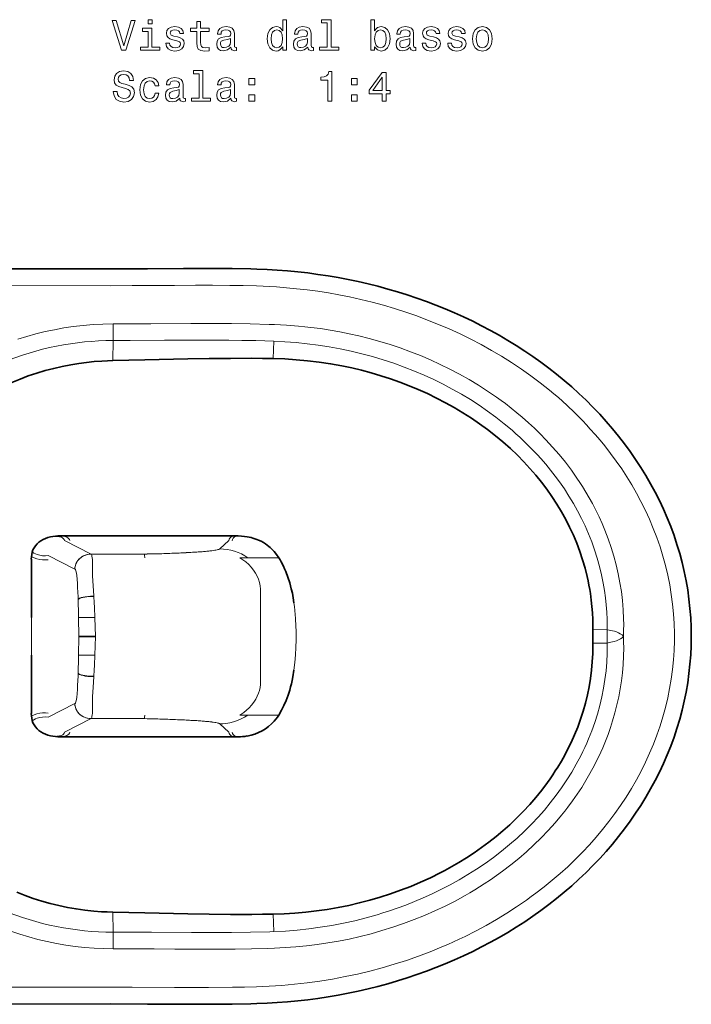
# Model space of a CAD drawing. Extents: x 45 to 330, y 27 to 283.
# Tile 3 of 4: x 251 to 330, y 27 to 143. Entities that reach past the tile are written whole.
import ezdxf

# ---------------------------------------------------------------- set-up
doc = ezdxf.new("R2010")
doc.units = 0

msp = doc.modelspace()

# ---------------------------------------------------------------- linework, layer by layer
at = {"color": 7, "lineweight": 35}
for p, q in [((261.61, 113.74), (236.61, 113.77)), ((236.61, 26.56), (261.61, 26.59))]:
    msp.add_line(p, q, dxfattribs=at)
at = {"color": 7, "lineweight": 13}
for p, q in [((236.61, 111.77), (261.6, 111.74)), ((261.6, 28.59), (236.61, 28.56))]:
    msp.add_line(p, q, dxfattribs=at)
at = {"color": 7, "lineweight": 13, "ltscale": 0.04924}
for p, q in [((261.86, 107.21), (261.86, 105.24)), ((261.86, 33.13), (261.86, 35.1))]:
    msp.add_line(p, q, dxfattribs=at)
at = {"color": 7, "lineweight": 13, "ltscale": 0.059376}
for p, q in [((261.85, 102.86), (261.86, 105.24)), ((261.86, 35.1), (261.85, 37.47))]:
    msp.add_line(p, q, dxfattribs=at)
at = {"color": 7, "lineweight": 13, "ltscale": 0.051598}
for p, q in [((280.84, 103.1), (280.91, 105.17)), ((280.84, 37.23), (280.91, 35.16))]:
    msp.add_line(p, q, dxfattribs=at)
at = {"color": 7, "lineweight": 35, "ltscale": 0.003119}
msp.add_line((255.33, 82.07), (255.45, 82.07), dxfattribs=at)
at = {"color": 7, "lineweight": 35, "ltscale": 0.001618}
for p, q in [((255.45, 82.07), (255.52, 82.08)), ((255.52, 58.26), (255.45, 58.26))]:
    msp.add_line(p, q, dxfattribs=at)
at = {"color": 7, "lineweight": 13, "ltscale": 0.088761}
for p, q in [((256.12, 81.52), (259.29, 79.92)), ((256.12, 58.81), (259.29, 60.41))]:
    msp.add_line(p, q, dxfattribs=at)
at = {"color": 7, "lineweight": 13, "ltscale": 0.036728}
for p, q in [((274.51, 80.53), (275.59, 81.52)), ((274.51, 59.8), (275.59, 58.81))]:
    msp.add_line(p, q, dxfattribs=at)
at = {"color": 7, "lineweight": 13, "ltscale": 0.088908}
for p, q in [((257.34, 78.14), (254.17, 79.75)), ((257.34, 62.19), (254.17, 60.58))]:
    msp.add_line(p, q, dxfattribs=at)
at = {"color": 7, "lineweight": 13, "ltscale": 0.156763}
for p, q in [((265.57, 79.92), (259.29, 79.92)), ((265.57, 60.41), (259.29, 60.41))]:
    msp.add_line(p, q, dxfattribs=at)
at = {"color": 7, "lineweight": 13, "ltscale": 0.008106}
for p, q in [((265.57, 79.92), (265.89, 79.93)), ((265.57, 60.41), (265.89, 60.4))]:
    msp.add_line(p, q, dxfattribs=at)
at = {"color": 7, "lineweight": 13, "ltscale": 0.023894}
msp.add_line((277.85, 79.49), (276.89, 79.49), dxfattribs=at)
at = {"color": 7, "lineweight": 13, "ltscale": 0.054136}
for p, q in [((280.01, 79.49), (277.85, 79.49)), ((277.85, 60.84), (280.01, 60.84))]:
    msp.add_line(p, q, dxfattribs=at)
at = {"color": 7, "lineweight": 13, "ltscale": 0.037215}
for p, q in [((280.01, 79.49), (281.5, 79.49)), ((280.01, 60.84), (281.5, 60.84))]:
    msp.add_line(p, q, dxfattribs=at)
at = {"color": 7, "lineweight": 35, "ltscale": 0.095933}
msp.add_line((252.19, 79.31), (252.19, 75.47), dxfattribs=at)
at = {"color": 7, "lineweight": 13, "ltscale": 0.000140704}
for p, q in [((257.35, 78.14), (257.34, 78.14)), ((257.35, 62.19), (257.34, 62.19))]:
    msp.add_line(p, q, dxfattribs=at)
at = {"color": 7, "lineweight": 35, "ltscale": 0.076959}
for p, q in [((252.19, 75.47), (252.19, 72.39)), ((252.19, 64.86), (252.19, 67.94))]:
    msp.add_line(p, q, dxfattribs=at)
at = {"color": 7, "lineweight": 13, "ltscale": 0.001324}
for p, q in [((259.57, 74.96), (259.57, 74.9)), ((259.57, 65.37), (259.57, 65.43))]:
    msp.add_line(p, q, dxfattribs=at)
at = {"color": 7, "lineweight": 13, "ltscale": 0.075105}
msp.add_line((279.36, 75.4), (279.36, 72.39), dxfattribs=at)
at = {"color": 7, "lineweight": 13, "ltscale": 0.055625}
for p, q in [((252.19, 70.17), (252.19, 72.39)), ((279.36, 72.39), (279.36, 70.17)), ((252.19, 70.17), (252.19, 67.94)), ((279.36, 70.17), (279.36, 67.94))]:
    msp.add_line(p, q, dxfattribs=at)
at = {"color": 7, "lineweight": 13, "ltscale": 0.048691}
for p, q in [((257.76, 72.39), (259.71, 72.39)), ((257.76, 67.94), (259.71, 67.94))]:
    msp.add_line(p, q, dxfattribs=at)
at = {"color": 7, "lineweight": 13, "ltscale": 0.055629}
for p in [(257.76, 72.39), (257.76, 67.94)]:
    msp.add_line(p, (257.79, 70.17), dxfattribs=at)
at = {"color": 7, "lineweight": 13, "ltscale": 0.055649}
for q in [(259.71, 72.39), (259.71, 67.94)]:
    msp.add_line((259.77, 70.17), q, dxfattribs=at)
at = {"color": 7, "lineweight": 35, "ltscale": 0.049652}
msp.add_line((259.77, 70.17), (257.79, 70.17), dxfattribs=at)
at = {"color": 7, "lineweight": 13, "ltscale": 0.042856}
for p, q in [((318.72, 70.97), (320.43, 70.96)), ((318.72, 69.36), (320.43, 69.37))]:
    msp.add_line(p, q, dxfattribs=at)
at = {"color": 7, "lineweight": 13, "ltscale": 0.075103}
msp.add_line((279.36, 67.94), (279.36, 64.94), dxfattribs=at)
at = {"color": 7, "lineweight": 35, "ltscale": 0.095934}
msp.add_line((252.19, 61.03), (252.19, 64.86), dxfattribs=at)
at = {"color": 7, "lineweight": 13, "ltscale": 0.02389}
msp.add_line((276.89, 60.84), (277.85, 60.84), dxfattribs=at)
at = {"color": 7, "lineweight": 35, "ltscale": 0.242097}
msp.add_line((265.2, 58.26), (255.52, 58.26), dxfattribs=at)
at = {"color": 7, "lineweight": 35, "ltscale": 0.276979}
msp.add_line((276.28, 58.26), (265.2, 58.26), dxfattribs=at)
at = {"color": 7, "lineweight": 35, "ltscale": 0.010283}
msp.add_line((276.69, 58.26), (276.28, 58.26), dxfattribs=at)
at = {"color": 7, "lineweight": 35, "ltscale": 6.99506e-06}
msp.add_line((277.76, 58.35), (277.76, 58.35), dxfattribs=at)
at = {"color": 7, "lineweight": 13}
for points in [[(264.01, 143.17), (263.13, 140.19), (262.23, 143.17), (261.75, 143.17), (262.88, 139.66), (263.39, 139.66), (264.49, 143.17)], [(266.5, 143.28), (266.03, 143.28), (266.03, 142.78), (266.5, 142.78)], [(269.49, 141.24), (269.06, 141.34), (268.74, 141.46), (268.64, 141.69), (268.67, 141.86), (268.77, 141.98), (268.94, 142.06), (269.19, 142.09), (269.43, 142.06), (269.61, 141.97), (269.73, 141.83), (269.78, 141.65), (270.22, 141.65), (270.22, 141.66), (270.14, 141.99), (269.94, 142.24), (269.61, 142.41), (269.19, 142.47), (268.76, 142.41), (268.45, 142.24), (268.25, 141.99), (268.19, 141.68), (268.24, 141.38), (268.38, 141.16), (268.61, 141.01), (268.95, 140.91), (269.44, 140.79), (269.74, 140.66), (269.83, 140.56), (269.86, 140.41), (269.81, 140.22), (269.69, 140.08), (269.49, 139.99), (269.23, 139.96), (268.95, 139.99), (268.75, 140.1), (268.61, 140.27), (268.56, 140.5), (268.13, 140.5), (268.2, 140.1), (268.41, 139.81), (268.74, 139.63), (269.19, 139.57), (269.66, 139.63), (270.01, 139.81), (270.22, 140.09), (270.3, 140.46), (270.24, 140.78), (270.09, 140.99), (269.83, 141.13)], [(271.79, 141.9), (271.79, 140.54), (271.82, 140.11), (271.96, 139.8), (272.25, 139.63), (272.73, 139.57), (273.25, 139.59), (273.25, 139.97), (272.87, 139.94), (272.52, 139.98), (272.33, 140.11), (272.25, 140.32), (272.24, 140.62), (272.24, 141.9), (273.25, 141.9), (273.25, 142.28), (272.24, 142.28), (272.24, 143.07), (271.79, 143.07), (271.79, 142.28), (271.03, 142.28), (271.03, 141.9)], [(275.84, 140.02), (275.84, 140), (275.87, 139.83), (275.94, 139.71), (276.26, 139.61), (276.51, 139.65), (276.51, 139.99), (276.4, 139.98), (276.26, 140.05), (276.24, 140.25), (276.24, 141.65), (276.17, 142.01), (276, 142.26), (275.69, 142.41), (275.26, 142.47), (274.83, 142.41), (274.52, 142.23), (274.32, 141.97), (274.26, 141.61), (274.26, 141.58), (274.66, 141.58), (274.69, 141.8), (274.8, 141.95), (274.98, 142.04), (275.24, 142.07), (275.49, 142.05), (275.67, 141.97), (275.77, 141.84), (275.81, 141.66), (275.79, 141.45), (275.71, 141.34), (275.5, 141.29), (275.13, 141.25), (274.69, 141.16), (274.38, 141), (274.2, 140.75), (274.15, 140.37), (274.2, 140.04), (274.35, 139.79), (274.61, 139.64), (274.95, 139.58), (275.42, 139.69)], [(281.97, 140.08), (281.97, 139.66), (282.41, 139.66), (282.41, 143.28), (281.97, 143.28), (281.97, 141.96), (281.64, 142.34), (281.43, 142.43), (281.19, 142.47), (280.76, 142.37), (280.43, 142.08), (280.21, 141.63), (280.14, 141.02), (280.21, 140.41), (280.43, 139.95), (280.76, 139.66), (281.19, 139.57), (281.43, 139.6), (281.64, 139.69)], [(284.95, 140.02), (284.95, 140), (284.98, 139.83), (285.05, 139.71), (285.37, 139.61), (285.62, 139.65), (285.62, 139.99), (285.51, 139.98), (285.37, 140.05), (285.34, 140.25), (285.34, 141.65), (285.28, 142.01), (285.11, 142.26), (284.8, 142.41), (284.36, 142.47), (283.94, 142.41), (283.63, 142.23), (283.43, 141.97), (283.37, 141.61), (283.37, 141.58), (283.76, 141.58), (283.8, 141.8), (283.91, 141.95), (284.09, 142.04), (284.35, 142.07), (284.6, 142.05), (284.77, 141.97), (284.88, 141.84), (284.91, 141.66), (284.89, 141.45), (284.81, 141.34), (284.61, 141.29), (284.23, 141.25), (283.8, 141.16), (283.49, 141), (283.31, 140.75), (283.26, 140.37), (283.31, 140.04), (283.46, 139.79), (283.71, 139.64), (284.06, 139.58), (284.53, 139.69)], [(287.26, 142.91), (287.26, 140.04), (286.35, 140.04), (286.35, 139.66), (288.61, 139.66), (288.61, 140.04), (287.7, 140.04), (287.7, 143.28), (286.56, 143.28), (286.56, 142.91)], [(292.87, 140.08), (293.2, 139.69), (293.64, 139.57), (294.07, 139.66), (294.41, 139.95), (294.62, 140.41), (294.7, 141.02), (294.62, 141.63), (294.4, 142.08), (294.07, 142.37), (293.64, 142.47), (293.2, 142.34), (293.02, 142.17), (292.87, 141.96), (292.87, 143.28), (292.42, 143.28), (292.42, 139.66), (292.87, 139.66)], [(297.09, 140.02), (297.09, 140), (297.12, 139.83), (297.19, 139.71), (297.51, 139.61), (297.76, 139.65), (297.76, 139.99), (297.65, 139.98), (297.51, 140.05), (297.49, 140.25), (297.49, 141.65), (297.43, 142.01), (297.25, 142.26), (296.94, 142.41), (296.51, 142.47), (296.09, 142.41), (295.77, 142.23), (295.58, 141.97), (295.51, 141.61), (295.51, 141.58), (295.91, 141.58), (295.94, 141.8), (296.06, 141.95), (296.24, 142.04), (296.49, 142.07), (296.74, 142.05), (296.92, 141.97), (297.02, 141.84), (297.06, 141.66), (297.04, 141.45), (296.96, 141.34), (296.76, 141.29), (296.38, 141.25), (295.94, 141.16), (295.64, 141), (295.45, 140.75), (295.4, 140.37), (295.45, 140.04), (295.61, 139.79), (295.86, 139.64), (296.21, 139.58), (296.68, 139.69)], [(299.85, 141.24), (299.42, 141.34), (299.1, 141.46), (299, 141.69), (299.03, 141.86), (299.13, 141.98), (299.3, 142.06), (299.55, 142.09), (299.79, 142.06), (299.97, 141.97), (300.09, 141.83), (300.15, 141.65), (300.58, 141.65), (300.58, 141.66), (300.5, 141.99), (300.3, 142.24), (299.97, 142.41), (299.55, 142.47), (299.12, 142.41), (298.81, 142.24), (298.61, 141.99), (298.55, 141.68), (298.6, 141.38), (298.74, 141.16), (298.97, 141.01), (299.31, 140.91), (299.8, 140.79), (300.1, 140.66), (300.19, 140.56), (300.22, 140.41), (300.17, 140.22), (300.05, 140.08), (299.85, 139.99), (299.59, 139.96), (299.31, 139.99), (299.11, 140.1), (298.98, 140.27), (298.92, 140.5), (298.49, 140.5), (298.56, 140.1), (298.77, 139.81), (299.1, 139.63), (299.55, 139.57), (300.02, 139.63), (300.37, 139.81), (300.58, 140.09), (300.66, 140.46), (300.6, 140.78), (300.45, 140.99), (300.19, 141.13)], [(302.88, 141.24), (302.45, 141.34), (302.14, 141.46), (302.03, 141.69), (302.06, 141.86), (302.17, 141.98), (302.34, 142.06), (302.59, 142.09), (302.82, 142.06), (303.01, 141.97), (303.13, 141.83), (303.18, 141.65), (303.61, 141.65), (303.61, 141.66), (303.54, 141.99), (303.33, 142.24), (303.01, 142.41), (302.59, 142.47), (302.16, 142.41), (301.84, 142.24), (301.65, 141.99), (301.59, 141.68), (301.63, 141.38), (301.77, 141.16), (302.01, 141.01), (302.34, 140.91), (302.84, 140.79), (303.14, 140.66), (303.22, 140.56), (303.25, 140.41), (303.21, 140.22), (303.09, 140.08), (302.89, 139.99), (302.63, 139.96), (302.35, 139.99), (302.15, 140.1), (302.01, 140.27), (301.96, 140.5), (301.53, 140.5), (301.6, 140.1), (301.8, 139.81), (302.13, 139.63), (302.59, 139.57), (303.06, 139.63), (303.41, 139.81), (303.62, 140.09), (303.7, 140.46), (303.64, 140.78), (303.48, 140.99), (303.23, 141.13)], [(304.46, 141.01), (304.54, 140.4), (304.77, 139.94), (305.14, 139.66), (305.64, 139.57), (306.13, 139.66), (306.49, 139.94), (306.73, 140.39), (306.81, 141.01), (306.73, 141.63), (306.49, 142.09), (306.13, 142.37), (305.64, 142.47), (305.14, 142.37), (304.77, 142.08), (304.54, 141.63)], [(266.48, 140.04), (266.48, 142.28), (265.34, 142.28), (265.34, 141.9), (266.04, 141.9), (266.04, 140.04), (265.13, 140.04), (265.13, 139.66), (267.4, 139.66), (267.4, 140.04)], [(281.27, 142.07), (281.56, 142), (281.78, 141.8), (281.91, 141.47), (281.96, 141.02), (281.91, 140.56), (281.78, 140.23), (281.56, 140.03), (281.27, 139.96), (280.99, 140.03), (280.78, 140.23), (280.64, 140.56), (280.59, 141.02), (280.64, 141.47), (280.78, 141.8), (280.99, 142)], [(294.24, 141.02), (294.19, 140.56), (294.06, 140.23), (293.84, 140.03), (293.57, 139.96), (293.27, 140.03), (293.05, 140.23), (292.92, 140.56), (292.87, 141.02), (292.92, 141.47), (293.05, 141.8), (293.27, 142), (293.57, 142.07), (293.84, 142), (294.06, 141.8), (294.19, 141.47)], [(304.92, 141.02), (304.96, 141.47), (305.1, 141.8), (305.33, 142), (305.64, 142.07), (305.94, 142), (306.17, 141.81), (306.31, 141.47), (306.36, 141.02), (306.31, 140.56), (306.17, 140.23), (305.94, 140.03), (305.64, 139.96), (305.33, 140.03), (305.1, 140.23), (304.96, 140.56)], [(275.79, 140.61), (275.73, 140.35), (275.57, 140.15), (275.33, 140.02), (275.03, 139.97), (274.84, 139.99), (274.7, 140.08), (274.62, 140.22), (274.59, 140.41), (274.61, 140.59), (274.69, 140.72), (275.01, 140.86), (275.42, 140.92), (275.79, 141.04)], [(284.9, 140.61), (284.84, 140.35), (284.68, 140.15), (284.44, 140.02), (284.14, 139.97), (283.95, 139.99), (283.81, 140.08), (283.72, 140.22), (283.7, 140.41), (283.72, 140.59), (283.8, 140.72), (284.12, 140.86), (284.53, 140.92), (284.9, 141.04)], [(297.04, 140.61), (296.98, 140.35), (296.82, 140.15), (296.58, 140.02), (296.28, 139.97), (296.09, 139.99), (295.95, 140.08), (295.87, 140.22), (295.84, 140.41), (295.86, 140.59), (295.94, 140.72), (296.27, 140.86), (296.68, 140.92), (297.04, 141.04)], [(262.34, 134.77), (261.88, 134.77), (261.98, 134.24), (262.23, 133.84), (262.62, 133.61), (263.14, 133.52), (263.66, 133.6), (264.05, 133.82), (264.3, 134.17), (264.39, 134.63), (264.31, 135.04), (264.1, 135.31), (263.76, 135.49), (263.3, 135.62), (262.91, 135.71), (262.65, 135.82), (262.5, 135.99), (262.46, 136.24), (262.5, 136.46), (262.63, 136.64), (262.84, 136.75), (263.11, 136.79), (263.4, 136.74), (263.62, 136.61), (263.76, 136.38), (263.83, 136.07), (264.29, 136.07), (264.29, 136.08), (264.21, 136.56), (263.98, 136.91), (263.6, 137.13), (263.1, 137.21), (262.64, 137.13), (262.29, 136.92), (262.06, 136.59), (261.98, 136.17), (262.05, 135.79), (262.24, 135.53), (262.54, 135.36), (262.96, 135.23), (263.36, 135.11), (263.67, 135), (263.86, 134.84), (263.92, 134.58), (263.86, 134.31), (263.71, 134.11), (263.47, 133.98), (263.16, 133.94), (262.82, 134), (262.56, 134.16), (262.39, 134.42)], [(272.08, 136.86), (272.08, 133.99), (271.17, 133.99), (271.17, 133.62), (273.43, 133.62), (273.43, 133.99), (272.52, 133.99), (272.52, 137.24), (271.38, 137.24), (271.38, 136.86)], [(287.33, 133.62), (287.79, 133.62), (287.79, 137.14), (287.45, 137.14), (287.36, 136.83), (287.17, 136.63), (286.9, 136.51), (286.51, 136.46), (286.51, 136.11), (287.33, 136.11)], [(293.77, 133.62), (294.22, 133.62), (294.22, 134.48), (294.72, 134.48), (294.72, 134.89), (294.22, 134.89), (294.22, 137.04), (293.77, 137.04), (292.23, 134.93), (292.23, 134.48), (293.77, 134.48)], [(266.85, 135.43), (267.29, 135.43), (267.2, 135.83), (266.98, 136.15), (266.64, 136.34), (266.2, 136.42), (265.72, 136.32), (265.35, 136.04), (265.12, 135.58), (265.04, 134.96), (265.11, 134.35), (265.34, 133.9), (265.7, 133.62), (266.19, 133.52), (266.62, 133.6), (266.96, 133.81), (267.19, 134.14), (267.29, 134.58), (266.87, 134.58), (266.79, 134.3), (266.65, 134.09), (266.45, 133.96), (266.2, 133.92), (265.9, 133.98), (265.67, 134.19), (265.54, 134.51), (265.49, 134.98), (265.54, 135.43), (265.68, 135.76), (265.91, 135.96), (266.2, 136.03), (266.47, 135.99), (266.66, 135.87), (266.79, 135.68)], [(269.77, 133.97), (269.77, 133.95), (269.79, 133.78), (269.87, 133.66), (270.19, 133.56), (270.44, 133.61), (270.44, 133.95), (270.33, 133.93), (270.19, 134), (270.16, 134.2), (270.16, 135.6), (270.1, 135.96), (269.93, 136.21), (269.62, 136.36), (269.18, 136.42), (268.76, 136.36), (268.45, 136.19), (268.25, 135.92), (268.19, 135.57), (268.19, 135.54), (268.58, 135.54), (268.62, 135.75), (268.73, 135.9), (268.91, 135.99), (269.17, 136.03), (269.42, 136), (269.59, 135.93), (269.7, 135.79), (269.73, 135.61), (269.71, 135.4), (269.63, 135.29), (269.43, 135.24), (269.05, 135.2), (268.62, 135.11), (268.31, 134.95), (268.13, 134.7), (268.08, 134.33), (268.13, 133.99), (268.28, 133.75), (268.53, 133.59), (268.88, 133.53), (269.35, 133.64)], [(275.84, 133.97), (275.84, 133.95), (275.87, 133.78), (275.94, 133.66), (276.26, 133.56), (276.51, 133.61), (276.51, 133.95), (276.4, 133.93), (276.26, 134), (276.24, 134.2), (276.24, 135.6), (276.17, 135.96), (276, 136.21), (275.69, 136.36), (275.26, 136.42), (274.83, 136.36), (274.52, 136.19), (274.32, 135.92), (274.26, 135.57), (274.26, 135.54), (274.66, 135.54), (274.69, 135.75), (274.8, 135.9), (274.98, 135.99), (275.24, 136.03), (275.49, 136), (275.67, 135.93), (275.77, 135.79), (275.81, 135.61), (275.79, 135.4), (275.71, 135.29), (275.5, 135.24), (275.13, 135.2), (274.69, 135.11), (274.38, 134.95), (274.2, 134.7), (274.15, 134.33), (274.2, 133.99), (274.35, 133.75), (274.61, 133.59), (274.95, 133.53), (275.42, 133.64)], [(277.96, 135.57), (278.66, 135.57), (278.66, 136.32), (277.96, 136.32)], [(290.11, 135.57), (290.81, 135.57), (290.81, 136.32), (290.11, 136.32)], [(292.66, 134.89), (293.77, 136.45), (293.77, 134.89)], [(269.72, 134.56), (269.66, 134.3), (269.5, 134.1), (269.26, 133.97), (268.96, 133.92), (268.77, 133.95), (268.63, 134.03), (268.54, 134.17), (268.52, 134.37), (268.54, 134.54), (268.62, 134.67), (268.94, 134.81), (269.35, 134.87), (269.72, 134.99)], [(275.79, 134.56), (275.73, 134.3), (275.57, 134.1), (275.33, 133.97), (275.03, 133.92), (274.84, 133.95), (274.7, 134.03), (274.62, 134.17), (274.59, 134.37), (274.61, 134.54), (274.69, 134.67), (275.01, 134.81), (275.42, 134.87), (275.79, 134.99)], [(277.96, 133.62), (278.66, 133.62), (278.66, 134.37), (277.96, 134.37)], [(290.11, 133.62), (290.81, 133.62), (290.81, 134.37), (290.11, 134.37)]]:
    msp.add_lwpolyline(points, close=True, dxfattribs=at)
at = {"color": 7, "lineweight": 35}
for points in [[(261.61, 113.74), (265.93, 113.76), (270.23, 113.78), (273.1, 113.79), (275.99, 113.77), (278.18, 113.73), (278.91, 113.71)], [(330.4, 70.17), (330.38, 71.27), (330.33, 72.37), (330.24, 73.48), (330.12, 74.58), (329.97, 75.67), (329.78, 76.76), (329.56, 77.85), (329.31, 78.93), (329.02, 80.01), (328.7, 81.07), (328.35, 82.13), (327.96, 83.18), (327.55, 84.22), (327.1, 85.24), (326.62, 86.26), (326.12, 87.26), (325.58, 88.26), (325.02, 89.23), (324.42, 90.2), (323.8, 91.15), (323.15, 92.08), (322.48, 93), (321.78, 93.9), (321.06, 94.79), (320.31, 95.66), (319.54, 96.51), (318.74, 97.35), (317.92, 98.16), (317.08, 98.96), (316.22, 99.74), (315.34, 100.5), (314.44, 101.24), (313.52, 101.96), (312.58, 102.66), (311.62, 103.34), (310.65, 104), (309.66, 104.64), (308.66, 105.26), (307.64, 105.86), (306.6, 106.43), (305.55, 106.99), (304.49, 107.52), (303.41, 108.04), (302.33, 108.53), (301.23, 109), (300.12, 109.44), (299, 109.87), (297.87, 110.27), (296.73, 110.66), (295.58, 111.02), (294.43, 111.35), (293.26, 111.67), (292.09, 111.96), (290.92, 112.23), (289.73, 112.48), (288.54, 112.71), (287.35, 112.91), (286.15, 113.09), (284.95, 113.25), (283.75, 113.39), (282.54, 113.5), (281.33, 113.59), (280.12, 113.66), (278.91, 113.71)], [(249.88, 100.27), (250.84, 100.67), (251.82, 101.04), (252.82, 101.37), (253.82, 101.67), (254.83, 101.94), (255.85, 102.18), (256.88, 102.38), (257.79, 102.53), (258.7, 102.65), (259.61, 102.74), (260.52, 102.81), (261.19, 102.84), (261.85, 102.86)], [(261.85, 102.86), (265.65, 102.94), (269.02, 103.02), (270.71, 103.06), (273.25, 103.11), (275.78, 103.13), (278.31, 103.14), (279.58, 103.13), (280.84, 103.1)], [(280.84, 103.1), (282.21, 103.06), (283.57, 102.97), (284.93, 102.85), (286.29, 102.68), (287.64, 102.48), (288.31, 102.36), (288.98, 102.23), (290.15, 101.99), (291.31, 101.71), (292.46, 101.41), (293.6, 101.07), (294.73, 100.71), (295.85, 100.31), (296.95, 99.89), (298.04, 99.44), (299.14, 98.95), (300.21, 98.42), (301.27, 97.87), (302.31, 97.3), (303.33, 96.69), (304.33, 96.05), (305.3, 95.38), (306.25, 94.69), (307.18, 93.96), (308.08, 93.22), (308.95, 92.44), (309.79, 91.64), (310.54, 90.87), (311.27, 90.08), (311.97, 89.28), (312.64, 88.45), (313.27, 87.6), (313.88, 86.74), (314.46, 85.85), (315, 84.95), (315.51, 84.04), (315.98, 83.1), (316.42, 82.16), (316.82, 81.2), (317.19, 80.23), (317.52, 79.25), (317.81, 78.25), (318.06, 77.25), (318.17, 76.75), (318.27, 76.25), (318.36, 75.74), (318.44, 75.23), (318.54, 74.47), (318.62, 73.7), (318.68, 72.94), (318.71, 72.17), (318.72, 71.57), (318.72, 70.97)], [(252.18, 79.31), (252.19, 79.59), (252.22, 79.87), (252.28, 80.14), (252.37, 80.41), (252.5, 80.66), (252.66, 80.9), (252.86, 81.12), (253.08, 81.32), (253.32, 81.49), (253.58, 81.64), (253.86, 81.77), (254.14, 81.87), (254.44, 81.95), (254.73, 82.01), (255.03, 82.05), (255.33, 82.07)], [(255.52, 82.08), (255.77, 82.08), (256.28, 82.08), (257.25, 82.07), (258.22, 82.07), (259.19, 82.07), (261.12, 82.07), (263.06, 82.08), (265.2, 82.07)], [(265.2, 82.07), (268.16, 82.08), (274.06, 82.08), (275.73, 82.08), (276.28, 82.08)], [(276.69, 82.07), (277.07, 82.06), (277.44, 82.02), (277.76, 81.98)], [(277.76, 81.98), (278.22, 81.88), (278.45, 81.82), (278.68, 81.74), (278.9, 81.66), (279.12, 81.57), (279.4, 81.44), (279.68, 81.28), (279.94, 81.12), (280.13, 80.98), (280.31, 80.84), (280.49, 80.69), (280.66, 80.53), (280.97, 80.21), (281.25, 79.86), (281.5, 79.49)], [(281.5, 79.49), (281.66, 79.25), (281.8, 79), (282.06, 78.49), (282.2, 78.16), (282.34, 77.84), (282.59, 77.17), (282.81, 76.5), (282.99, 75.82), (283.12, 75.27), (283.22, 74.72), (283.31, 74.16)], [(330.4, 70.17), (330.38, 69.06), (330.33, 67.96), (330.24, 66.86), (330.12, 65.76), (329.97, 64.66), (329.78, 63.57), (329.56, 62.48), (329.31, 61.4), (329.02, 60.33), (328.7, 59.26), (328.35, 58.2), (327.96, 57.16), (327.55, 56.12), (327.1, 55.09), (326.62, 54.07), (326.12, 53.07), (325.58, 52.08), (325.02, 51.1), (324.42, 50.13), (323.8, 49.19), (323.15, 48.25), (322.48, 47.33), (321.78, 46.43), (321.06, 45.54), (320.31, 44.67), (319.54, 43.82), (318.74, 42.99), (317.92, 42.17), (317.08, 41.37), (316.22, 40.59), (315.34, 39.83), (314.44, 39.09), (313.52, 38.37), (312.58, 37.67), (311.62, 36.99), (310.65, 36.33), (309.66, 35.69), (308.66, 35.07), (307.64, 34.47), (306.6, 33.9), (305.55, 33.34), (304.49, 32.81), (303.41, 32.3), (302.33, 31.8), (301.23, 31.33), (300.12, 30.89), (299, 30.46), (297.87, 30.06), (296.73, 29.68), (295.58, 29.32), (294.43, 28.98), (293.26, 28.66), (292.09, 28.37), (290.92, 28.1), (289.73, 27.85), (288.54, 27.62), (287.35, 27.42), (286.15, 27.24), (284.95, 27.08), (283.75, 26.95), (282.54, 26.83), (281.33, 26.74), (280.12, 26.67), (278.91, 26.63)], [(318.72, 69.36), (318.72, 68.75), (318.71, 68.13), (318.66, 67.14), (318.57, 66.16), (318.45, 65.17), (318.29, 64.2), (318.09, 63.22), (317.85, 62.26), (317.58, 61.3), (317.27, 60.35), (316.93, 59.41), (316.56, 58.48), (316.14, 57.57), (315.78, 56.83), (315.4, 56.1), (315, 55.38), (314.58, 54.67), (314.28, 54.21), (313.98, 53.75), (313.67, 53.29), (313.35, 52.83), (312.68, 51.94), (311.98, 51.07), (311.25, 50.23), (310.49, 49.41), (309.7, 48.61), (308.88, 47.83), (308.08, 47.12), (307.26, 46.44), (306.42, 45.77), (305.55, 45.13), (304.67, 44.51), (303.77, 43.92), (302.84, 43.35), (302.3, 43.03), (301.75, 42.72), (301.19, 42.41), (300.62, 42.12), (299.48, 41.55), (298.32, 41.02), (297.14, 40.52), (295.95, 40.06), (294.74, 39.63), (293.52, 39.24), (292.29, 38.88), (291.05, 38.56), (289.79, 38.27), (288.53, 38.01), (287.26, 37.8), (285.99, 37.61), (284.71, 37.46), (283.42, 37.35), (282.13, 37.27), (280.84, 37.23)], [(281.5, 60.84), (281.83, 61.4), (282.12, 61.98), (282.38, 62.58), (282.61, 63.18), (282.8, 63.79), (282.91, 64.17), (283, 64.55), (283.1, 64.95), (283.18, 65.37), (283.31, 66.17)], [(252.18, 61.03), (252.19, 60.74), (252.22, 60.46), (252.28, 60.19), (252.37, 59.92), (252.5, 59.67), (252.66, 59.43), (252.86, 59.21), (253.08, 59.01), (253.32, 58.84), (253.58, 58.69), (253.86, 58.57), (254.14, 58.46), (254.44, 58.38), (254.73, 58.32), (255.03, 58.29), (255.33, 58.26)], [(281.5, 60.84), (281.34, 60.59), (281.16, 60.34), (280.97, 60.11), (280.81, 59.94), (280.65, 59.78), (280.3, 59.49), (279.93, 59.22), (279.54, 58.98), (279.11, 58.77), (278.67, 58.59), (278.22, 58.45), (277.76, 58.35)], [(261.85, 37.47), (261.17, 37.49), (260.49, 37.52), (259.57, 37.59), (258.53, 37.7), (257.49, 37.85), (256.46, 38.03), (255.44, 38.25), (254.42, 38.49), (253.41, 38.78), (252.41, 39.09), (251.43, 39.44), (250.45, 39.82)], [(261.85, 37.47), (265.65, 37.39), (269.02, 37.31), (270.71, 37.27), (273.25, 37.23), (275.78, 37.2), (278.31, 37.2), (279.58, 37.21), (280.84, 37.23)], [(261.61, 26.59), (265.93, 26.57), (270.23, 26.55), (273.1, 26.54), (275.99, 26.56), (278.18, 26.61), (278.91, 26.63)]]:
    msp.add_lwpolyline(points, dxfattribs=at)
at = {"color": 7, "lineweight": 13}
for points in [[(278.85, 111.71), (277.27, 111.75), (275.7, 111.77), (273.67, 111.79), (271.64, 111.79), (269.16, 111.78), (266.65, 111.76), (264.13, 111.75), (261.6, 111.74)], [(328.4, 70.17), (328.4, 70.52), (328.36, 71.68), (328.29, 72.83), (328.18, 73.99), (328.03, 75.14), (327.84, 76.28), (327.61, 77.42), (327.34, 78.55), (327.03, 79.67), (326.69, 80.78), (326.31, 81.88), (325.89, 82.97), (325.44, 84.05), (324.96, 85.11), (324.43, 86.16), (323.91, 87.15), (323.35, 88.12), (322.76, 89.08), (322.15, 90.02), (321.51, 90.94), (320.84, 91.85), (320.15, 92.74), (319.59, 93.42), (319.02, 94.09), (318.43, 94.75), (317.99, 95.24), (317.53, 95.72), (316.59, 96.66), (315.63, 97.58), (314.64, 98.47), (314.12, 98.91), (313.59, 99.35), (313.05, 99.79), (312.5, 100.22), (311.39, 101.05), (310.26, 101.85), (309.1, 102.63), (307.92, 103.37), (306.72, 104.08), (305.5, 104.76), (304.26, 105.41), (303, 106.02), (301.72, 106.61), (300.43, 107.16), (299.15, 107.67), (297.86, 108.16), (296.56, 108.61), (295.24, 109.03), (293.91, 109.42), (292.57, 109.78), (291.23, 110.11), (289.87, 110.41), (288.63, 110.66), (287.38, 110.88), (286.12, 111.08), (284.87, 111.25), (283.6, 111.39), (282.81, 111.47), (282.02, 111.54), (281.23, 111.59), (280.44, 111.64), (278.85, 111.71)], [(250.58, 105.39), (251.65, 105.73), (252.73, 106.03), (253.82, 106.3), (254.92, 106.53), (256.03, 106.73), (257.14, 106.9), (258.32, 107.03), (259.49, 107.13), (260.67, 107.19), (261.86, 107.21)], [(261.86, 107.21), (263.35, 107.21), (266.33, 107.22), (271.1, 107.26), (274.29, 107.26), (275.89, 107.25), (278.13, 107.22), (280.37, 107.16), (280.98, 107.14)], [(280.98, 107.14), (282.42, 107.06), (283.86, 106.95), (284.58, 106.88), (285.3, 106.8), (286.45, 106.65), (287.59, 106.47), (288.73, 106.27), (289.86, 106.04), (290.99, 105.79), (292.23, 105.48), (293.47, 105.13), (294.69, 104.76), (295.91, 104.36), (297.11, 103.92), (298.3, 103.45), (299.48, 102.95), (300.64, 102.42), (301.78, 101.86), (302.93, 101.26), (304.06, 100.62), (305.17, 99.95), (306.26, 99.25), (307.32, 98.52), (307.85, 98.14), (308.37, 97.76), (309.05, 97.23), (309.71, 96.69), (310.37, 96.14), (311.09, 95.5), (311.8, 94.84), (312.49, 94.17), (313.16, 93.48), (313.96, 92.61), (314.73, 91.72), (315.47, 90.81), (316.18, 89.87), (316.85, 88.91), (317.18, 88.42), (317.5, 87.93), (317.9, 87.26), (318.3, 86.59), (318.67, 85.91), (319.08, 85.13), (319.46, 84.34), (319.82, 83.55), (320.16, 82.74), (320.55, 81.73), (320.9, 80.71), (321.22, 79.68), (321.5, 78.64), (321.74, 77.59), (321.94, 76.53), (322.11, 75.47), (322.24, 74.4), (322.33, 73.33), (322.38, 72.25), (322.39, 71.59), (322.38, 70.92), (322.36, 70.17)], [(261.86, 105.24), (263.89, 105.24), (267.97, 105.27), (272.03, 105.29), (274.07, 105.29), (275.59, 105.28), (277.11, 105.26), (278.77, 105.23), (280.91, 105.17)], [(280.91, 105.17), (282.23, 105.1), (283.55, 105), (284.86, 104.87), (286.17, 104.7), (287.48, 104.49), (288.78, 104.25), (290.07, 103.98), (291.35, 103.67), (292.63, 103.33), (293.89, 102.95), (295.14, 102.54), (296.37, 102.09), (297.6, 101.61), (298.74, 101.13), (299.87, 100.61), (300.98, 100.06), (302.07, 99.48), (303.15, 98.88), (304.21, 98.24), (305.24, 97.57), (306.26, 96.87), (307.24, 96.14), (308.21, 95.38), (309.15, 94.6), (309.61, 94.2), (310.06, 93.78), (310.92, 92.96), (311.75, 92.11), (312.16, 91.68), (312.56, 91.24), (313.14, 90.57), (313.7, 89.88), (314.25, 89.18), (314.77, 88.47), (315.35, 87.64), (315.9, 86.79), (316.42, 85.93), (316.91, 85.05), (317.37, 84.16), (317.81, 83.26), (318.21, 82.34), (318.59, 81.39), (318.94, 80.42), (319.25, 79.44), (319.53, 78.45), (319.77, 77.46), (319.97, 76.46), (320.11, 75.6), (320.23, 74.75), (320.32, 73.89), (320.39, 73.03), (320.42, 72.18), (320.43, 71.57), (320.43, 70.96)], [(256.12, 81.52), (256.08, 81.64), (256, 81.75), (255.89, 81.84), (255.74, 81.91), (255.63, 81.95), (255.5, 81.98), (255.35, 82), (255.17, 82.02), (254.78, 82.02)], [(256.74, 81.52), (256.7, 81.64), (256.63, 81.75), (256.52, 81.84), (256.38, 81.92), (256.27, 81.96), (256.15, 81.99), (256, 82.03), (255.83, 82.05), (255.45, 82.08)], [(275.59, 81.52), (275.64, 81.68), (275.71, 81.81), (275.81, 81.92), (275.94, 82), (276.09, 82.05), (276.28, 82.08)], [(275.97, 81.51), (276.02, 81.67), (276.1, 81.81), (276.21, 81.92), (276.34, 82), (276.5, 82.05), (276.69, 82.08)], [(254.17, 79.26), (253.84, 79.23), (253.51, 79.23), (253.18, 79.28), (252.85, 79.36), (252.52, 79.48), (252.19, 79.65)], [(254.17, 79.75), (253.84, 79.72), (253.51, 79.73), (253.2, 79.78), (253.04, 79.82), (252.89, 79.87), (252.68, 79.95), (252.48, 80.05), (252.29, 80.17)], [(257.34, 78.14), (257.35, 78.35), (257.4, 78.56), (257.46, 78.76), (257.56, 78.95), (257.67, 79.13), (257.81, 79.3), (257.97, 79.45), (258.15, 79.58), (258.36, 79.7), (258.58, 79.8), (258.81, 79.86), (259.05, 79.91), (259.29, 79.92)], [(259.29, 79.92), (259.07, 79.91), (258.84, 79.87), (258.62, 79.81), (258.41, 79.72), (258.21, 79.62), (258.03, 79.49), (257.86, 79.34), (257.71, 79.18), (257.59, 79), (257.49, 78.81), (257.42, 78.61), (257.37, 78.4), (257.35, 78.27), (257.35, 78.14)], [(259.57, 74.96), (259.49, 76.17), (259.44, 77.33), (259.43, 78.16), (259.42, 78.89), (259.41, 79.29), (259.4, 79.46), (259.37, 79.68), (259.35, 79.8), (259.33, 79.88), (259.31, 79.91), (259.29, 79.92)], [(265.57, 79.92), (265.57, 79.91), (265.58, 79.89), (265.6, 79.79), (265.62, 79.49)], [(276.89, 79.49), (277.26, 79.25), (277.61, 78.99), (277.94, 78.69), (278.24, 78.37), (278.51, 78.03), (278.74, 77.67), (278.93, 77.31), (279.09, 76.94), (279.21, 76.56), (279.3, 76.17), (279.35, 75.78), (279.36, 75.4)], [(257.35, 78.14), (257.37, 78.12), (257.4, 78.09), (257.42, 78.05), (257.46, 77.94), (257.5, 77.8), (257.56, 77.42), (257.61, 76.92), (257.65, 76.47), (257.67, 75.97), (257.72, 74.86), (257.72, 74.55)], [(259.57, 74.91), (259.03, 74.88), (258.77, 74.85), (258.52, 74.82), (258.3, 74.77), (258.09, 74.73), (257.95, 74.68), (257.84, 74.63), (257.77, 74.58), (257.72, 74.53)], [(259.71, 72.39), (259.66, 73.6), (259.62, 74.19), (259.57, 74.91)], [(283.31, 74.16), (283.37, 73.7), (283.42, 73.23), (283.5, 72.3), (283.54, 71.37), (283.56, 70.77), (283.56, 70.17)], [(278.85, 28.62), (280.36, 28.69), (281.87, 28.78), (283.38, 28.92), (284.88, 29.09), (286.38, 29.29), (287.87, 29.54), (289.36, 29.82), (290.83, 30.13), (292.3, 30.48), (293.76, 30.87), (295.2, 31.29), (296.64, 31.75), (298.06, 32.25), (299.46, 32.78), (300.85, 33.35), (301.54, 33.64), (302.23, 33.95), (302.9, 34.26), (303.58, 34.59), (304.84, 35.23), (306.09, 35.9), (307.31, 36.6), (308.52, 37.33), (309.7, 38.1), (310.86, 38.9), (311.43, 39.31), (311.99, 39.72), (312.96, 40.47), (313.91, 41.25), (314.84, 42.04), (315.75, 42.86), (316.63, 43.7), (317.49, 44.57), (318.32, 45.45), (319.12, 46.36), (319.89, 47.27), (320.63, 48.2), (321.34, 49.16), (322.02, 50.13), (322.68, 51.12), (323.3, 52.12), (323.89, 53.15), (324.44, 54.19), (324.97, 55.24), (325.45, 56.31), (325.91, 57.39), (326.32, 58.47), (326.69, 59.55), (327.03, 60.64), (327.33, 61.75), (327.6, 62.86), (327.82, 63.98), (328.01, 65.11), (328.17, 66.24), (328.28, 67.37), (328.36, 68.51), (328.39, 69.65), (328.4, 70.17)], [(322.36, 70.17), (322.38, 69.49), (322.39, 68.82), (322.37, 67.82), (322.31, 66.82), (322.23, 65.86), (322.11, 64.89), (321.97, 63.94), (321.79, 62.98), (321.58, 62.03), (321.34, 61.09), (321.07, 60.16), (320.81, 59.35), (320.53, 58.55), (320.22, 57.75), (319.9, 56.96), (319.67, 56.44), (319.43, 55.93), (319.18, 55.41), (318.93, 54.9), (318.39, 53.9), (317.91, 53.07), (317.41, 52.26), (316.88, 51.46), (316.33, 50.68), (315.76, 49.9), (315.4, 49.43), (315.02, 48.96), (314.25, 48.04), (313.44, 47.15), (312.61, 46.28), (311.74, 45.44), (310.86, 44.62), (309.94, 43.83), (309, 43.07), (308.04, 42.33), (307.32, 41.81), (306.59, 41.31), (305.86, 40.82), (305.3, 40.46), (304.73, 40.11), (304.16, 39.77), (303.58, 39.43), (302.41, 38.79), (301.22, 38.19), (300.01, 37.62), (298.78, 37.08), (297.54, 36.58), (296.29, 36.11), (295.02, 35.67), (293.73, 35.28), (292.44, 34.91), (291.14, 34.58), (289.83, 34.28), (288.58, 34.04), (287.32, 33.82), (286.06, 33.63), (284.79, 33.48), (283.52, 33.35), (282.25, 33.26), (280.98, 33.2)], [(283.31, 66.17), (283.42, 67.06), (283.49, 67.96), (283.54, 68.86), (283.56, 69.76), (283.56, 70.17)], [(320.43, 70.96), (320.67, 70.92), (321.05, 70.83), (321.28, 70.77), (321.52, 70.69), (321.76, 70.59), (321.98, 70.47), (322.19, 70.33), (322.36, 70.17)], [(320.43, 69.37), (320.67, 69.42), (321.05, 69.5), (321.27, 69.56), (321.52, 69.64), (321.76, 69.74), (321.99, 69.87), (322.19, 70.01), (322.36, 70.17)], [(280.91, 35.16), (282.29, 35.23), (283.67, 35.34), (285.05, 35.49), (286.43, 35.67), (287.79, 35.9), (289.16, 36.16), (290.51, 36.45), (291.85, 36.79), (293.18, 37.16), (293.84, 37.37), (294.5, 37.58), (295.54, 37.93), (296.58, 38.31), (297.6, 38.72), (298.62, 39.15), (299.62, 39.6), (300.72, 40.14), (301.8, 40.7), (302.87, 41.29), (303.92, 41.92), (304.95, 42.57), (305.96, 43.25), (306.94, 43.96), (307.9, 44.7), (308.84, 45.47), (309.75, 46.26), (310.63, 47.09), (311.06, 47.51), (311.48, 47.94), (312.25, 48.75), (312.99, 49.58), (313.69, 50.44), (314.37, 51.32), (315.02, 52.22), (315.64, 53.14), (316.22, 54.07), (316.77, 55.03), (317.29, 56), (317.54, 56.5), (317.77, 57), (318, 57.5), (318.21, 58), (318.6, 58.98), (318.95, 59.96), (319.27, 60.96), (319.55, 61.97), (319.79, 62.99), (320, 64.01), (320.16, 65.05), (320.29, 66.08), (320.38, 67.12), (320.42, 68.16), (320.43, 68.77), (320.43, 69.37)], [(259.71, 67.94), (259.66, 66.74), (259.62, 66.14), (259.57, 65.43)], [(257.35, 62.19), (257.37, 62.21), (257.4, 62.24), (257.42, 62.29), (257.46, 62.39), (257.5, 62.53), (257.56, 62.91), (257.61, 63.41), (257.65, 63.86), (257.67, 64.36), (257.72, 65.47), (257.72, 65.78)], [(259.57, 65.43), (259.03, 65.46), (258.77, 65.48), (258.52, 65.52), (258.3, 65.56), (258.09, 65.61), (257.95, 65.65), (257.84, 65.7), (257.77, 65.75), (257.72, 65.8)], [(259.57, 65.37), (259.49, 64.16), (259.44, 63), (259.43, 62.18), (259.42, 61.44), (259.41, 61.04), (259.4, 60.87), (259.37, 60.66), (259.35, 60.53), (259.33, 60.45), (259.31, 60.42), (259.29, 60.41)], [(279.36, 64.94), (279.36, 64.7), (279.34, 64.47), (279.29, 64.11), (279.21, 63.76), (279.1, 63.42), (278.96, 63.08), (278.77, 62.71), (278.54, 62.35), (278.29, 62.02), (278, 61.7), (277.69, 61.41), (277.35, 61.14), (277.13, 60.98), (276.89, 60.84)], [(257.34, 62.19), (257.35, 61.98), (257.4, 61.77), (257.46, 61.57), (257.56, 61.38), (257.67, 61.2), (257.81, 61.03), (257.97, 60.88), (258.15, 60.75), (258.36, 60.63), (258.58, 60.54), (258.81, 60.47), (259.05, 60.43), (259.29, 60.41)], [(259.29, 60.41), (259.07, 60.42), (258.84, 60.46), (258.62, 60.52), (258.41, 60.61), (258.21, 60.72), (258.03, 60.84), (257.86, 60.99), (257.71, 61.16), (257.59, 61.33), (257.49, 61.52), (257.42, 61.72), (257.37, 61.93), (257.35, 62.06), (257.35, 62.19)], [(254.17, 61.08), (253.84, 61.1), (253.51, 61.1), (253.18, 61.06), (252.85, 60.97), (252.52, 60.85), (252.19, 60.69)], [(265.57, 60.41), (265.57, 60.42), (265.58, 60.44), (265.6, 60.54), (265.62, 60.84)], [(277.85, 60.84), (277.45, 60.59), (277.04, 60.37), (276.6, 60.18), (276.15, 60.03), (275.69, 59.92), (275.22, 59.84), (274.87, 59.81), (274.51, 59.8)], [(254.17, 60.58), (253.84, 60.61), (253.51, 60.6), (253.2, 60.55), (253.04, 60.51), (252.89, 60.46), (252.68, 60.38), (252.48, 60.28), (252.29, 60.16)], [(256.12, 58.81), (256.08, 58.69), (256, 58.59), (255.9, 58.5), (255.76, 58.43), (255.65, 58.39), (255.53, 58.36), (255.39, 58.34), (255.22, 58.32), (254.85, 58.31)], [(255.45, 58.26), (255.83, 58.28), (256, 58.31), (256.15, 58.34), (256.27, 58.37), (256.38, 58.42), (256.52, 58.49), (256.63, 58.59), (256.7, 58.69), (256.74, 58.81)], [(275.59, 58.81), (275.64, 58.65), (275.71, 58.52), (275.81, 58.41), (275.94, 58.33), (276.09, 58.28), (276.28, 58.26)], [(276.69, 58.26), (276.5, 58.28), (276.34, 58.33), (276.21, 58.41), (276.1, 58.52), (276.02, 58.66), (275.97, 58.82)], [(261.86, 33.13), (260.73, 33.14), (259.61, 33.19), (258.49, 33.28), (257.37, 33.4), (256.26, 33.56), (255.15, 33.75), (254.05, 33.98), (252.96, 34.24), (251.88, 34.54), (250.8, 34.87), (249.74, 35.23)], [(261.86, 35.1), (263.37, 35.09), (266.41, 35.08), (271.16, 35.05), (274.32, 35.04), (275.9, 35.05), (278.16, 35.09), (280.43, 35.15), (280.91, 35.16)], [(280.98, 33.2), (280.22, 33.17), (278.27, 33.12), (276.32, 33.09), (273.94, 33.07), (272.36, 33.07), (269.19, 33.09), (266.74, 33.11), (264.3, 33.12), (261.86, 33.13)], [(261.6, 28.59), (264.12, 28.58), (269.14, 28.55), (271.84, 28.54), (273.19, 28.54), (276.02, 28.56), (277.43, 28.59), (278.85, 28.62)]]:
    msp.add_lwpolyline(points, dxfattribs=at)
for centre, radius, start, end in [((261.82, 71.42), 33.82, 89.9484, 180.8783), ((261.56, -10686.26), 10766.18, 89.978699, 90.012065), ((261.06, 300.67), 220.79, 271.2543, 271.521), ((261.77, 273.81), 193.93, 271.5202, 271.811), ((262.65, 246.06), 166.16, 271.81, 272.1323), ((263.68, 218.44), 138.52, 272.131, 272.4949), ((264.84, 191.9), 111.96, 272.493, 272.9124), ((266.1, 167.29), 87.31, 272.9098, 273.4047), ((267.41, 145.31), 65.29, 273.4007, 274.0016), ((268.74, 126.45), 46.39, 273.9951, 274.7497), ((270.02, 111.03), 30.92, 274.7386, 275.7276), ((271.22, 99.13), 18.95, 275.7066, 277.0774), ((272.29, 90.59), 10.35, 277.0325, 279.085), ((273.18, 85.07), 4.76, 278.9701, 282.4174), ((273.86, 82.04), 1.65, 282.0289, 289.0285), ((55.96, 70.04), 201.82, 0.6689, 1.2768), ((371.58, 70.17), 51.15, 179.1139, 180.8861), ((261.82, 68.92), 33.82, 179.1217, 270.0516), ((55.96, 70.3), 201.82, 358.7232, 359.3311), ((261.56, 10826.59), 10766.18, 269.987935, 270.021301), ((261.06, -160.34), 220.79, 88.479, 88.7457), ((261.77, -133.48), 193.93, 88.189, 88.4798), ((262.65, -105.73), 166.16, 87.8677, 88.19), ((263.68, -78.11), 138.52, 87.5051, 87.869), ((264.84, -51.57), 111.96, 87.0876, 87.507), ((266.1, -26.96), 87.31, 86.5953, 87.0902), ((267.41, -4.97), 65.29, 85.9984, 86.5993), ((268.74, 13.88), 46.39, 85.2503, 86.0049), ((270.02, 29.3), 30.92, 84.2724, 85.2614), ((271.22, 41.21), 18.95, 82.9226, 84.2934), ((272.29, 49.74), 10.35, 80.915, 82.9675), ((273.18, 55.26), 4.76, 77.5826, 81.0299), ((273.86, 58.3), 1.65, 70.9715, 77.9711)]:
    msp.add_arc(centre, radius, start, end, dxfattribs=at)
at = {"color": 7, "lineweight": 35}
for centre, radius, start, end in [((276.3, 63.15), 18.93, 88.8238, 90.0687), ((366.52, 70.17), 47.81, 179.0375, 180.9625), ((255.45, 62.63), 4.38, 268.3825, 270.0001), ((276.69, 64.3), 6.04, 269.9861, 280.1435)]:
    msp.add_arc(centre, radius, start, end, dxfattribs=at)
at = {"color": 7, "lineweight": 13}
for centre, major_axis, ratio, start_param, end_param in [((256.57, 80.58), (17.96, -0.01), 0.04337, 6.165013, 6.23559), ((274.5, 75.53), (5.5, -0.07), 0.909435, 0.928714, 1.582445), ((259.67, 74.55), (1.96, 0.04), 0.209047, 1.621943, 3.045928), ((259.67, 65.78), (1.96, -0.04), 0.209047, 3.237257, 4.661242), ((256.57, 59.75), (17.96, 0.01), 0.04337, 0.047595, 0.118172)]:
    msp.add_ellipse(centre, major_axis=major_axis, ratio=ratio, start_param=start_param, end_param=end_param, dxfattribs=at)
at = {"color": 7, "lineweight": 35}
msp.add_ellipse((255.42, 60.64), major_axis=(3.23, -0.05), ratio=0.738324, start_param=3.812498, end_param=4.218709, dxfattribs=at)

doc.saveas('drawing.dxf')
